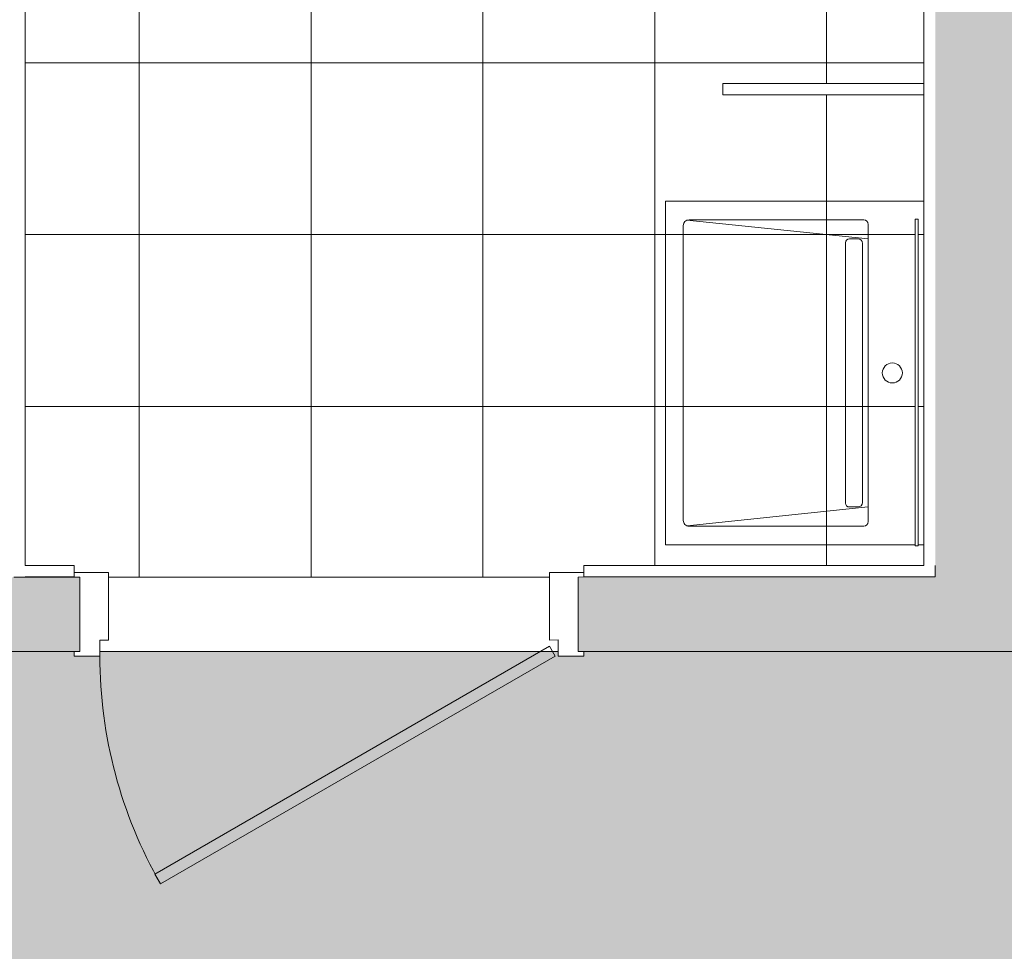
# Model space of a CAD drawing. Header units: metres. Extents: x 82 to 222, y -4 to 154.
# Tile 136 of 214: x 112.97 to 114.69, y 108.34 to 109.97. Entities that reach past the tile are written whole.
import ezdxf

# ---------------------------------------------------------------- set-up
doc = ezdxf.new("R2010")
doc.units = ezdxf.units.M
for name, color, linetype, lineweight in [('A-AREA-PATT', 7, 'Continuous', 5), ('A-DOOR', 7, 'Continuous', 5), ('A-GENM', 7, 'Continuous', 5), ('A-WALL', 7, 'Continuous', 5), ('I-WALL', 7, 'Continuous', 5)]:
    doc.layers.add(name, color=color, linetype=linetype, lineweight=lineweight)
doc.layers.add('A-DOOR-FRAM', color=7, linetype='Continuous', lineweight=5, true_color=0x2a2a2a)
doc.layers.add('A-WALL-PATT', color=7, linetype='Continuous', true_color=0x2a2a2a)

# ---------------------------------------------------------------- blocks, each defined once
blk = doc.blocks.new('Grz_porte 1V recouvrement 30_ - 80x204-3554048-DCE-Plan de reperage des sol- rez de rue-200 - Dépendante 1')
at = {"layer": 'A-DOOR'}
for p, q in [((-0.3041, -0.4535), (0.385, -0.0557)), ((0.395, -0.073), (0.385, -0.0557)), ((0.395, -0.073), (-0.2941, -0.4708)), ((-0.2941, -0.4708), (-0.3041, -0.4535))]:
    blk.add_line(p, q, dxfattribs=at)
blk.add_arc((0.4, -0.073), 0.8, 180, 209.821, dxfattribs=at)
at = {"layer": 'A-DOOR-FRAM', "color": 7}
for p, q in [((-0.385, 0.073), (-0.445, 0.073)), ((-0.385, -0.045), (-0.385, 0.073)), ((0.445, 0.073), (0.385, 0.073)), ((0.385, 0.073), (0.385, -0.045)), ((-0.4, -0.073), (-0.4, -0.045)), ((-0.4, -0.045), (-0.385, -0.045)), ((0.385, -0.045), (0.4, -0.045)), ((0.4, -0.045), (0.4, -0.073)), ((-0.445, -0.065), (-0.445, -0.073)), ((0.445, -0.073), (0.445, -0.065)), ((-0.445, -0.073), (-0.4, -0.073)), ((0.4, -0.073), (0.445, -0.073))]:
    blk.add_line(p, q, dxfattribs=at)
blk = doc.blocks.new('BM-00364_LT171G - LT171G-4061592-DCE-Plan de reperage des sol- rez de rue-200 - Dépendante 1')
at = {"layer": 'A-GENM'}
for p, q in [((-0.3001, -0.2255), (-0.3001, 0.2254)), ((0.3001, 0.2255), (0.3001, 0.2154)), ((0.3001, 0.2104), (0.3001, -0.2255)), ((-0.2675, -0.1846), (-0.2675, 0.1204)), ((-0.234, 0.1284), (-0.2668, -0.1882)), ((-0.2595, 0.1284), (0.2595, 0.1284)), ((0.2668, -0.188), (0.234, 0.1284)), ((0.2675, 0.1204), (0.2675, -0.1846)), ((-0.234, 0.0954), (-0.234, 0.1104)), ((-0.2262, 0.1184), (0.2262, 0.1184)), ((0.234, 0.1104), (0.234, 0.0954)), ((0.2272, 0.0884), (-0.2272, 0.0884)), ((0.2575, -0.1946), (-0.2575, -0.1946)), ((0.3001, -0.2255), (-0.3001, -0.2255))]:
    blk.add_line(p, q, dxfattribs=at)
for centre, radius, start, end in [((0, 0.1704), 0.0175, 0, 180), ((0, 0.1704), 0.0175, 180, 360), ((-0.2595, 0.1204), 0.008, 90, 180), ((0.2595, 0.1204), 0.008, 0, 90), ((-0.2575, -0.1846), 0.01, 180, 270), ((0.2575, -0.1846), 0.01, 270, 0)]:
    blk.add_arc(centre, radius, start, end, dxfattribs=at)
for centre, major_axis, ratio, start_param, end_param in [((-0.226, 0.1105), (0.00804, 0), 0.990517, 1.602969, 3.146761), ((0.226, 0.1105), (0.00804, 0), 0.990517, 6.278017, 7.821809), ((-0.227, 0.0954), (0.00703, 0), 0.99054, 3.136424, 4.680208), ((0.227, 0.0954), (0.00703, 0), 0.99054, 4.74457, 6.288354)]:
    blk.add_ellipse(centre, major_axis=major_axis, ratio=ratio, start_param=start_param, end_param=end_param, dxfattribs=at)

msp = doc.modelspace()

# ---------------------------------------------------------------- hatches: boundary and pattern name
at = {"layer": 'A-AREA-PATT'}
h = msp.add_hatch(dxfattribs=at)
h.set_pattern_fill('FP_13', color=256, style=0, pattern_type=2)
h.set_pattern_definition([(0, (-65.317, 107.194), (0, 0.3), []), (90, (-65.317, 107.194), (-0.3, 2e-17), [])])
h.paths.add_polyline_path([(113.1294, 108.9961), (113.8994, 108.9963), (113.8994, 109.0043), (113.9594, 109.0064), (113.9594, 109.0164), (114.5529, 109.0164), (114.5529, 109.8383), (114.202, 109.8383), (114.202, 109.8583), (114.5529, 109.8583), (114.5529, 110.0223), (114.3484, 110.0242), (114.3472, 110.0253), (114.3472, 110.0272), (114.3442, 110.0284), (114.3435, 110.0284), (114.3188, 110.0321), (114.2889, 110.0435), (114.2889, 110.0449), (114.2856, 110.0451), (114.2844, 110.0442), (114.2845, 110.0467), (114.2853, 110.047), (114.2782, 110.0526), (114.2749, 110.0518), (114.2749, 110.0532), (114.2749, 110.0553), (114.2729, 110.0568), (114.2715, 110.058), (114.2606, 110.0695), (114.2475, 110.0878), (114.2382, 110.1064), (114.2288, 110.1348), (114.2297, 110.1349), (114.226, 110.1604), (114.2276, 110.1888), (114.2379, 110.2233), (114.2546, 110.2514), (114.269, 110.2672), (114.2952, 110.2861), (114.311, 110.2934), (114.325, 110.298), (114.4414, 110.3013), (114.5529, 110.3018), (114.5529, 110.472), (113.8741, 110.472), (113.8741, 110.464), (113.8291, 110.464), (113.8291, 110.492), (113.8141, 110.492), (113.8141, 110.5), (113.8741, 110.5), (113.8741, 110.492), (114.3374, 110.492), (114.3374, 110.8954), (114.299, 110.8967), (114.299, 110.9051), (114.3374, 110.9051), (114.3374, 111.1254), (114.2989, 111.1267), (114.2989, 111.1351), (114.3374, 111.1351), (114.3374, 111.2957), (112.9841, 111.2957), (112.9841, 110.5), (113.0441, 110.5), (113.0441, 110.492), (113.0291, 110.492), (113.0291, 110.464), (112.9841, 110.464), (112.9841, 109.0164), (113.0694, 109.0164), (113.0694, 109.0041), (113.1294, 109.0041), (113.1294, 108.9963)])
h.paths.add_polyline_path([(114.5429, 109.0507), (114.5379, 109.0507), (114.5379, 109.6211), (114.5429, 109.6211), (114.5429, 109.1475)])
h.paths.add_polyline_path([(114.5515, 110.0431), (114.5498, 110.0436), (114.5498, 110.0432)])
h.paths.add_polyline_path([(114.367, 110.0517), (114.3728, 110.0529), (114.3713, 110.0518)])
h.paths.add_polyline_path([(114.3441, 110.0489), (114.3559, 110.0511), (114.3765, 110.0506), (114.3814, 110.0494), (114.3834, 110.052), (114.3795, 110.0537), (114.4045, 110.0558), (114.4071, 110.0573), (114.4069, 110.0581), (114.3419, 110.0545), (114.3325, 110.0507), (114.3415, 110.0493)])
h.paths.add_polyline_path([(114.3313, 110.0508), (114.3359, 110.0569), (114.3316, 110.0551), (114.3248, 110.0518), (114.3307, 110.0509)])
h.paths.add_polyline_path([(114.3988, 110.0526), (114.3983, 110.0537), (114.3983, 110.0527)])
h.paths.add_polyline_path([(114.3171, 110.0535), (114.3196, 110.0581), (114.3116, 110.0599), (114.3114, 110.0573), (114.3167, 110.0537)])
h.paths.add_polyline_path([(114.4499, 110.0568), (114.4549, 110.06), (114.4414, 110.0615), (114.4425, 110.0596), (114.4496, 110.0569)])
h.paths.add_polyline_path([(114.398, 110.0797), (114.3911, 110.0743), (114.3973, 110.0792)])
h.paths.add_polyline_path([(114.3528, 110.0574), (114.4137, 110.061), (114.424, 110.0668), (114.4302, 110.0658), (114.4302, 110.0676), (114.41, 110.0785), (114.4201, 110.0691), (114.4029, 110.075), (114.4035, 110.0779), (114.3973, 110.0819), (114.379, 110.0696), (114.3645, 110.0639), (114.3625, 110.0618), (114.3566, 110.0613), (114.3381, 110.0611), (114.3402, 110.0601), (114.3538, 110.0579)])
h.paths.add_polyline_path([(114.3407, 110.0579), (114.3385, 110.0586), (114.3402, 110.058)])
h.paths.add_polyline_path([(114.3226, 110.0582), (114.3211, 110.0599), (114.2979, 110.0699), (114.2931, 110.0659), (114.2957, 110.0648), (114.3015, 110.064), (114.302, 110.0608), (114.3056, 110.0611), (114.308, 110.0642), (114.3141, 110.0627), (114.3156, 110.0611), (114.3225, 110.0583)])
h.paths.add_polyline_path([(114.3275, 110.0587), (114.3248, 110.0604), (114.3275, 110.0588)])
h.paths.add_polyline_path([(114.4112, 110.0596), (114.4071, 110.0599), (114.411, 110.0596)])
h.paths.add_polyline_path([(114.3316, 110.0611), (114.3316, 110.0634), (114.3309, 110.0617)])
h.paths.add_polyline_path([(114.3315, 110.0601), (114.3299, 110.0618), (114.3299, 110.0607)])
h.paths.add_polyline_path([(114.4384, 110.0612), (114.4409, 110.0639), (114.4313, 110.0643), (114.4351, 110.0625), (114.4374, 110.0616)])
h.paths.add_polyline_path([(114.3361, 110.0629), (114.3359, 110.0653), (114.3359, 110.063)])
h.paths.add_polyline_path([(114.323, 110.0634), (114.3213, 110.0649), (114.3215, 110.0639)])
h.paths.add_polyline_path([(114.4639, 110.0642), (114.4641, 110.067), (114.4597, 110.069), (114.4598, 110.067), (114.4639, 110.0642)])
h.paths.add_polyline_path([(114.3248, 110.0654), (114.3234, 110.0662), (114.3248, 110.0654)])
h.paths.add_polyline_path([(114.3427, 110.0657), (114.3417, 110.0674), (114.3355, 110.0695), (114.3367, 110.0681), (114.3417, 110.066)])
h.paths.add_polyline_path([(114.3254, 110.068), (114.3241, 110.0695), (114.3253, 110.0681)])
h.paths.add_polyline_path([(114.2902, 110.0686), (114.2927, 110.0725), (114.2898, 110.0689)])
h.paths.add_polyline_path([(114.3121, 110.0698), (114.3115, 110.0708), (114.3121, 110.0698)])
h.paths.add_polyline_path([(114.3315, 110.0703), (114.3305, 110.0723), (114.331, 110.0706)])
h.paths.add_polyline_path([(114.2861, 110.0721), (114.2909, 110.0767), (114.2853, 110.0826), (114.2824, 110.0839), (114.2773, 110.0799), (114.2858, 110.0723)])
h.paths.add_polyline_path([(114.3049, 110.0746), (114.3027, 110.0763), (114.3042, 110.0751)])
h.paths.add_polyline_path([(114.2918, 110.077), (114.2908, 110.0791), (114.2916, 110.0771)])
h.paths.add_polyline_path([(114.3199, 110.0775), (114.3188, 110.079), (114.3198, 110.0775)])
h.paths.add_polyline_path([(114.2933, 110.0775), (114.2919, 110.0791), (114.2914, 110.0791)])
h.paths.add_polyline_path([(114.2751, 110.0818), (114.2784, 110.0846), (114.2795, 110.0871), (114.2755, 110.0877), (114.2724, 110.0858), (114.2749, 110.082)])
h.paths.add_polyline_path([(114.2866, 110.0821), (114.2853, 110.0839), (114.2864, 110.0823)])
h.paths.add_polyline_path([(114.2878, 110.0827), (114.287, 110.0845), (114.287, 110.0835)])
h.paths.add_polyline_path([(114.2851, 110.0858), (114.2847, 110.0877), (114.2847, 110.0862)])
h.paths.add_polyline_path([(114.3122, 110.0872), (114.3119, 110.089), (114.3119, 110.0876)])
h.paths.add_polyline_path([(114.2718, 110.0885), (114.2751, 110.0911), (114.2733, 110.0899)])
h.paths.add_polyline_path([(114.2798, 110.0895), (114.2802, 110.0902), (114.2795, 110.0899)])
h.paths.add_polyline_path([(114.2816, 110.0898), (114.2809, 110.0911), (114.2815, 110.0899)])
h.paths.add_polyline_path([(114.2651, 110.0967), (114.2712, 110.1005), (114.2639, 110.0985), (114.2651, 110.0967)])
h.paths.add_polyline_path([(114.274, 110.0969), (114.2743, 110.0985), (114.2731, 110.0981)])
h.paths.add_polyline_path([(114.2587, 110.1071), (114.2638, 110.1103), (114.2578, 110.1098), (114.2587, 110.1072)])
h.paths.add_polyline_path([(114.2573, 110.1111), (114.2641, 110.1142), (114.2603, 110.1264), (114.2527, 110.1239), (114.2558, 110.1163), (114.2562, 110.1142), (114.2572, 110.1113)])
h.paths.add_polyline_path([(114.2653, 110.1139), (114.2655, 110.1142), (114.2652, 110.1142)])
h.paths.add_polyline_path([(114.2857, 110.1171), (114.2858, 110.1187), (114.2856, 110.1172)])
h.paths.add_polyline_path([(114.2511, 110.1284), (114.2589, 110.1306), (114.2555, 110.1363), (114.249, 110.137), (114.2503, 110.1306), (114.2509, 110.129)])
h.paths.add_polyline_path([(114.2603, 110.1293), (114.2604, 110.1306), (114.26, 110.1306)])
h.paths.add_polyline_path([(114.2518, 110.138), (114.2553, 110.1406), (114.2518, 110.1448), (114.2497, 110.1427), (114.2487, 110.1402), (114.2501, 110.1384)])
h.paths.add_polyline_path([(114.2578, 110.1407), (114.2584, 110.1413), (114.2577, 110.1413)])
h.paths.add_polyline_path([(114.2279, 110.1453), (114.2281, 110.1475), (114.2279, 110.1475)])
h.paths.add_polyline_path([(114.2511, 110.1532), (114.2511, 110.1564), (114.2493, 110.1572), (114.2468, 110.1568), (114.2493, 110.1534), (114.2497, 110.1533)])
h.paths.add_polyline_path([(114.2269, 110.1567), (114.2272, 110.1587), (114.2265, 110.1587)])
h.paths.add_polyline_path([(114.254, 110.1603), (114.253, 110.162), (114.2538, 110.1604)])
h.paths.add_polyline_path([(114.4141, 110.2485), (114.4262, 110.2546), (114.4318, 110.2589), (114.4277, 110.2587), (114.4215, 110.2587), (114.4221, 110.2564), (114.4125, 110.2497), (114.4138, 110.2487)])
h.paths.add_polyline_path([(114.4595, 110.2546), (114.4646, 110.2582), (114.4595, 110.2546)])
h.paths.add_polyline_path([(114.437, 110.259), (114.4358, 110.2609), (114.4358, 110.2591)])
h.paths.add_polyline_path([(114.4418, 110.2603), (114.4536, 110.2654), (114.4473, 110.2662), (114.4395, 110.261), (114.4414, 110.2605)])
h.paths.add_polyline_path([(112.9841, 110.472), (112.9891, 110.472), (112.9891, 110.492), (112.9841, 110.492), (112.9841, 110.482)])
at = {"layer": 'A-AREA-PATT', "true_color": 0xdbd1b0}
h = msp.add_hatch(color=9, dxfattribs=at)
h.paths.add_polyline_path([(115.7649, 102.9647), (117.721, 102.9659), (117.721, 103.9651), (119.721, 103.9651), (119.721, 102.9657), (120.7811, 102.9663), (120.7811, 103.3659), (120.801, 103.3659), (120.7996, 108.8694), (120.7504, 108.8706), (120.7484, 109.4024), (119.2147, 109.4024), (119.2147, 108.8694), (115.8139, 108.8667), (113.9594, 108.8661), (113.9594, 108.8583), (113.9144, 108.8583), (113.9144, 108.8663), (113.1144, 108.8661), (113.1144, 108.8581), (113.0694, 108.8581), (113.0694, 108.8661), (112.8547, 108.866), (112.8547, 108.858), (112.8097, 108.858), (112.8097, 108.866), (111.8797, 108.8658), (111.8797, 108.8578), (111.8347, 108.8578), (111.8347, 108.8658), (110.9998, 108.8656), (110.9998, 108.8576), (110.9548, 108.8576), (110.9547, 108.8856), (110.9397, 108.8856), (110.9397, 108.9306), (110.1697, 108.9304), (110.1697, 108.8854), (110.1547, 108.8854), (110.1548, 108.8574), (110.1098, 108.8574), (110.1098, 108.8654), (109.2298, 108.8638), (109.2299, 108.3702), (109.2379, 108.3702), (109.2379, 108.3252), (109.1979, 108.3251), (109.1979, 108.3101), (109.1649, 108.3101), (109.1652, 106.9101), (109.1982, 106.9101), (109.1982, 106.8951), (109.2382, 106.8952), (109.2382, 106.8502), (109.2302, 106.8502), (109.2303, 106.4002), (115.7598, 106.4017), (115.7649, 102.9649)])
h.paths.add_polyline_path([(114.9617, 106.4375), (114.9617, 106.4755), (114.9669, 106.4762), (114.9669, 106.4855), (115.0125, 106.4848), (115.0125, 106.4755), (115.0229, 106.4762), (115.0229, 106.4855), (115.0685, 106.4848), (115.0685, 106.4755), (115.0789, 106.4762), (115.0789, 106.4855), (115.1245, 106.4848), (115.1245, 106.4755), (115.1349, 106.4763), (115.1349, 106.4855), (115.1805, 106.4848), (115.1805, 106.4756), (115.1909, 106.4763), (115.1909, 106.4856), (115.2365, 106.4849), (115.2365, 106.4756), (115.2469, 106.4763), (115.2469, 106.4856), (115.2925, 106.4849), (115.2925, 106.4756), (115.3029, 106.4763), (115.3029, 106.4856), (115.3485, 106.4849), (115.3485, 106.4756), (115.3589, 106.4763), (115.3589, 106.4856), (115.4045, 106.4849), (115.4045, 106.4756), (115.4149, 106.4763), (115.4149, 106.4856), (115.4605, 106.4849), (115.4605, 106.4756), (115.4709, 106.4763), (115.4709, 106.4856), (115.5165, 106.4849), (115.5165, 106.4756), (115.5269, 106.4764), (115.5269, 106.4856), (115.5725, 106.4849), (115.5725, 106.4757), (115.5829, 106.4764), (115.5829, 106.4857), (115.6285, 106.485), (115.6285, 106.4757), (115.6337, 106.4743), (115.6337, 106.4377), (114.9904, 106.4375)])
at = {"layer": 'A-WALL-PATT'}
msp.add_hatch(color=256, dxfattribs=at).paths.add_polyline_path([(114.5729, 108.9964), (114.8047, 108.9965), (114.8047, 109.167), (114.9229, 109.1671), (114.9229, 111.0815), (114.5729, 111.0814), (114.5729, 108.9965)])
h = msp.add_hatch(color=256, dxfattribs=at)
h.paths.add_polyline_path([(109.2298, 108.8652), (110.1198, 108.8654), (110.1197, 108.9954), (109.2297, 108.9952)])
h.paths.add_polyline_path([(111.8323, 108.8658), (111.8447, 108.8658), (111.8447, 108.9958), (111.8322, 108.9958)])
h.paths.add_polyline_path([(112.9423, 108.866), (113.0794, 108.8661), (113.0794, 108.9961), (112.9422, 108.996), (112.9423, 108.8661)])
h.paths.add_polyline_path([(113.9494, 108.8663), (114.8048, 108.867), (114.8047, 108.9965), (113.9494, 108.9963), (113.9494, 108.8665)])

# ---------------------------------------------------------------- linework, layer by layer
at = {"layer": 'A-WALL', "lineweight": 20}
for p, q in [((114.5729, 108.9964), (114.5729, 109.0164)), ((112.9841, 108.996), (113.0794, 108.9961)), ((113.0794, 108.9961), (113.0794, 108.8661)), ((114.5729, 108.9964), (113.9494, 108.9963)), ((113.9494, 108.9963), (113.9494, 108.8663)), ((112.8447, 108.866), (113.0794, 108.8661)), ((114.9229, 108.8665), (113.9494, 108.8663))]:
    msp.add_line(p, q, dxfattribs=at)
at = {"layer": 'A-WALL'}
for p, q in [((113.1294, 108.9961), (113.8994, 108.9963)), ((113.9144, 108.8663), (113.1144, 108.8661))]:
    msp.add_line(p, q, dxfattribs=at)
at = {"layer": 'I-WALL', "lineweight": 20}
for p, q in [((112.9841, 111.2957), (112.9841, 109.0164)), ((114.5529, 109.0164), (114.5529, 111.0814)), ((114.5429, 109.6211), (114.5379, 109.6211)), ((114.5379, 109.6211), (114.5379, 109.0507)), ((114.5429, 109.0507), (114.5429, 109.6211)), ((114.5379, 109.0507), (114.5429, 109.0507)), ((113.0694, 109.0164), (112.9841, 109.0164)), ((113.0694, 108.9964), (113.0694, 109.0164)), ((114.5529, 109.0164), (113.9594, 109.0164)), ((113.9594, 109.0164), (113.9594, 108.9964)), ((112.9641, 108.996), (112.9841, 108.996)), ((112.9841, 108.9964), (112.9841, 108.996)), ((112.9841, 108.9964), (113.0694, 108.9964)), ((113.9594, 108.9964), (114.5729, 108.9964))]:
    msp.add_line(p, q, dxfattribs=at)
at = {"layer": 'I-WALL'}
for p, q in [((114.202, 109.8583), (114.5529, 109.8583)), ((114.202, 109.8583), (114.202, 109.8383)), ((114.5529, 109.8383), (114.202, 109.8383))]:
    msp.add_line(p, q, dxfattribs=at)

# ---------------------------------------------------------------- block references
at = {"layer": 'A-DOOR-FRAM', "color": 7, "rotation": 0.0135285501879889}
msp.add_blockref('Grz_porte 1V recouvrement 30_ - 80x204-3554048-DCE-Plan de reperage des sol- rez de rue-200 - Dépendante 1', (113.5144, 108.9312), dxfattribs=at)
at = {"layer": 'A-GENM', "rotation": 269.9999999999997}
msp.add_blockref('BM-00364_LT171G - LT171G-4061592-DCE-Plan de reperage des sol- rez de rue-200 - Dépendante 1', (114.3275, 109.3526), dxfattribs=at)

doc.saveas('drawing.dxf')
